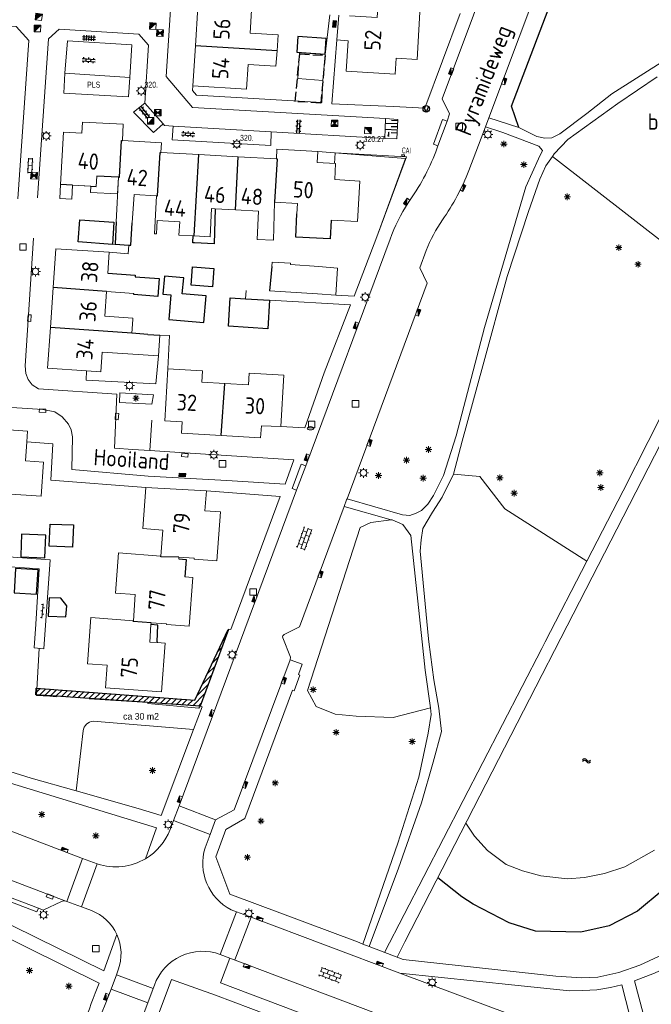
# Model space of a CAD drawing. Extents: x 168769 to 512904, y 516715 to 1559940.
# Tile 157 of 186: x 170247 to 170344, y 519944 to 520095. Entities that reach past the tile are written whole.
import ezdxf

# ---------------------------------------------------------------- set-up
doc = ezdxf.new("R2010")
doc.units = 0
doc.header["$MEASUREMENT"] = 0
doc.linetypes.add('LP', pattern=[14, 9, -5])
doc.linetypes.add('OVERBOUW', pattern=[2, 1.5, -0.5])
doc.layers.get('0').update_dxf_attribs({"linetype": 'CONTINUOUS'})
for name, color, linetype in [('+snippergroen in particulier gebruik', 5, 'CONTINUOUS'), ('B11_dakrand_hoofdgebouw', 20, 'CONTINUOUS'), ('B14_dakrand_bijgebouw', 30, 'CONTINUOUS'), ('ERROR', 7, 'CONTINUOUS'), ('Q30_Verkeersbord', 32, 'CONTINUOUS'), ('S02_Klinkers', 7, 'CONTINUOUS'), ('S03_Tegels', 7, 'CONTINUOUS'), ('S04_Talud', 7, 'CONTINUOUS'), ('S05_Water', 132, 'CONTINUOUS'), ('T20_TALUD', 34, 'CONTINUOUS'), ('Z02_Huisnummer', 253, 'CONTINUOUS'), ('Z05_Cultuuraanduiding', 3, 'CONTINUOUS'), ('Z06_STRAATNAAM', 7, 'CONTINUOUS')]:
    doc.layers.add(name, color=color, linetype=linetype)
for name, color, linetype, lineweight in [('B01_HOOFDGEBOUW', 10, 'CONTINUOUS', 0), ('B02_bijgebouw', 12, 'CONTINUOUS', 0), ('B04_KUNSTWERK', 32, 'CONTINUOUS', 0), ('B07_scheidingsmuur', 14, 'CONTINUOUS', 25), ('B16_LUIFEL', 6, 'OVERBOUW', 25), ('Q04_wegmarkering', 7, 'CONTINUOUS', 0), ('Q21_LANTAARNPAAL', 7, 'CONTINUOUS', 18), ('Q23_kolk', 7, 'CONTINUOUS', 18), ('Q26_BOOM', 7, 'CONTINUOUS', 18), ('Q28_rioolput', 7, 'CONTINUOUS', 18), ('Q722_RIOOLPUT_RWA', 5, 'CONTINUOUS', 18), ('Q723_RIOOLPUT_DWA', 32, 'CONTINUOUS', 18), ('Q92_BRANDKRAAN', 7, 'CONTINUOUS', 0), ('Q96_STRAATKOLK', 7, 'CONTINUOUS', 0), ('Q97_TROTTOIRKOLK', 7, 'CONTINUOUS', 0), ('S02_symb_open_verh', 7, 'CONTINUOUS', 13), ('T01_Muur', 10, 'CONTINUOUS', 0), ('T03_HEK', 34, 'CONTINUOUS', 0), ('T51_CULTUURSCHEIDING', 3, 'CONTINUOUS', 0), ('V00_kant_verharding', 252, 'CONTINUOUS', 0), ('V02_Kant_open_verh', 253, 'CONTINUOUS', 0), ('V03_kant_tegel_verh', 254, 'CONTINUOUS', 13), ('V06_kant_onverhard', 254, 'CONTINUOUS', 13), ('V11_VERKEERSDREMPEL', 7, 'CONTINUOUS', 0), ('W00_KANT_WATER', 140, 'CONTINUOUS', 0)]:
    doc.layers.add(name, color=color, linetype=linetype, lineweight=lineweight)
doc.styles.add('ISOCP', font='isocp.shx', dxfattribs={"height": 1.8})
doc.styles.get("Standard").update_dxf_attribs({"font": 'ISOB.SHX'})

# ---------------------------------------------------------------- blocks, each defined once
blk = doc.blocks.new('Q21')
at = {"color": 0}
for points in [[(-1.5, 0), (-1, 0)], [(-1.06, 1.06), (-0.71, 0.71)], [(0, 1.5), (0, 1)], [(1.06, 1.06), (0.71, 0.71)], [(1.5, 0), (1, 0)], [(-1.06, -1.06), (-0.71, -0.71)], [(0, -1.5), (0, -1)], [(1.06, -1.06), (0.71, -0.71)]]:
    blk.add_lwpolyline(points, dxfattribs=at)
blk.add_circle((0, 0), 1, dxfattribs=at)
blk = doc.blocks.new('Q26')
at = {"color": 0}
for p, q in [((-1, 0), (1, 0)), ((-0.7, 0.7), (0.7, -0.7)), ((0.7, 0.7), (-0.7, -0.7)), ((0, 1), (0, -1))]:
    blk.add_line(p, q, dxfattribs=at)
blk = doc.blocks.new('Q28')
at = {"color": 0}
blk.add_lwpolyline([(1, 1), (1, -1), (-1, -1), (-1, 1)], close=True, dxfattribs=at)
blk = doc.blocks.new('Q97')
blk.add_hatch(color=256).paths.add_polyline_path([(-1, 1), (-1, 0), (1, 1)])
blk.add_line((1, 1), (-1, 0))
at = {"color": 0}
for points in [[(-1, 0), (-1, 1), (1, 1), (1, 0), (-1, 0)], [(0, 0.8), (0, 1)]]:
    blk.add_lwpolyline(points, dxfattribs=at)
blk = doc.blocks.new('Q23')
at = {"color": 0}
blk.add_lwpolyline([(0.99, -0.5), (-0.99, -0.5), (-0.99, 0.5), (0.99, 0.5), (0.99, -0.5)], dxfattribs=at)
blk = doc.blocks.new('Q96')
for p, q in [((-1, 0.88), (1, 0.88)), ((-1, 0.75), (1, 0.75)), ((-1, 0.63), (1, 0.63)), ((-1, 0.5), (1, 0.5)), ((-1, 0.38), (1, 0.38)), ((-1, 0.25), (1, 0.25)), ((-1, 0.12), (1, 0.12))]:
    blk.add_line(p, q)
at = {"color": 0}
blk.add_lwpolyline([(1, 1), (1, 0), (-1, 0), (-1, 1), (1, 1)], dxfattribs=at)
blk = doc.blocks.new('Q92')
at = {"color": 0}
blk.add_ellipse((0, 0), major_axis=(-0.991, 0), ratio=0.499983, start_param=1.570796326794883, end_param=7.853981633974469, dxfattribs=at)
blk = doc.blocks.new('S022')
at = {"color": 0}
for p, q in [((0.01, 1.15), (0.31, 1.15)), ((0.31, -2.3), (0.31, 2.3)), ((0.31, 2.1), (1.51, 2.1)), ((0.31, 0), (1.51, 0)), ((1.51, -2.3), (1.51, 2.3)), ((1.51, 1.05), (1.81, 1.05)), ((0.01, -1.15), (0.31, -1.15)), ((0.31, -2.1), (1.51, -2.1)), ((1.51, -1.05), (1.81, -1.05))]:
    blk.add_line(p, q, dxfattribs=at)
blk = doc.blocks.new('S024')
at = {"color": 0}
for p, q in [((0, 1.2), (6.7, 1.2)), ((0, 0), (6.7, 0)), ((0.2, 1.2), (0.2, 0)), ((1.25, 1.5), (1.25, 1.2)), ((1.25, 0), (1.25, -1.2)), ((2.3, 1.2), (2.3, 0)), ((3.35, 1.5), (3.35, 1.2)), ((3.35, 0), (3.35, -1.2)), ((4.4, 1.2), (4.4, 0)), ((5.45, 1.5), (5.45, 1.2)), ((5.45, 0), (5.45, -1.2)), ((6.5, 1.2), (6.5, 0)), ((0, -1.2), (6.7, -1.2)), ((0.2, -1.2), (0.2, -1.5)), ((2.3, -1.2), (2.3, -1.5)), ((4.4, -1.2), (4.4, -1.5)), ((6.5, -1.2), (6.5, -1.5))]:
    blk.add_line(p, q, dxfattribs=at)
blk = doc.blocks.new('S05')
at = {"color": 0}
for p, q in [((0.08, 0.3), (0.38, 0.59)), ((0.11, -0.19), (0.41, 0.09)), ((0.38, 0.59), (0.68, 0.71)), ((0.41, 0.09), (0.71, 0.21)), ((0.68, 0.71), (1.01, 0.62)), ((0.71, 0.21), (1.02, 0.12)), ((1.01, 0.62), (1.33, 0.37)), ((1.02, 0.12), (1.36, -0.12)), ((1.33, 0.37), (1.66, 0.13)), ((1.66, 0.13), (1.97, 0.04)), ((1.97, 0.04), (2.28, 0.16)), ((2.28, 0.16), (2.58, 0.44)), ((1.36, -0.12), (1.68, -0.37)), ((1.68, -0.37), (2, -0.46)), ((2, -0.46), (2.31, -0.33)), ((2.31, -0.33), (2.61, -0.05))]:
    blk.add_line(p, q, dxfattribs=at)
blk = doc.blocks.new('S026')
for p, q in [((0, 0), (4.4, 0)), ((0.2, 0.5), (0.2, 0)), ((1.2, 0), (1.2, -0.5)), ((2.2, 0.5), (2.2, 0)), ((3.2, 0), (3.2, -0.5)), ((4.2, 0.5), (4.2, 0))]:
    blk.add_line(p, q)
blk = doc.blocks.new('Q723')
for points in [[(-1, 1), (1, -1)], [(-1, -1), (1, 1)], [(-1, -1), (1, -1), (1, 1), (-1, 1), (-1, -1)], [(0.8, 0.8), (-0.8, 0.8)], [(0.6, 0.6), (-0.6, 0.6)], [(0.4, 0.4), (-0.4, 0.4)], [(0.2, 0.2), (-0.2, 0.2)], [(0.8, -0.8), (-0.8, -0.8)], [(0.6, -0.6), (-0.6, -0.6)], [(0.4, -0.4), (-0.4, -0.4)], [(0.2, -0.2), (-0.2, -0.2)]]:
    blk.add_lwpolyline(points)
blk = doc.blocks.new('Q722')
for points in [[(-1, 1), (1, -1)], [(-1, -1), (1, -1), (1, 1), (-1, 1), (-1, -1)], [(-0.8, 0.8), (-1, 0.8)], [(-0.6, 0.6), (-1, 0.6)], [(-0.4, 0.4), (-1, 0.4)], [(-0.2, 0.2), (-1, 0.2)], [(-1, 0), (0, 0)], [(0.2, -0.2), (-1, -0.2)], [(0.4, -0.4), (-1, -0.4)], [(0.6, -0.6), (-1, -0.6)], [(0.8, -0.8), (-1, -0.8)]]:
    blk.add_lwpolyline(points)
blk = doc.blocks.new('KLINKERS6')
for points in [[(-4, 0.75), (4, 0.75)], [(-3, 0.75), (-3, 1.6)], [(-1.5, -0.75), (-1.5, 0.75)], [(0, 0.75), (0, 1.6)], [(1.5, -0.75), (1.5, 0.75)], [(3, 0.75), (3, 1.6)], [(-4, -0.75), (4, -0.75)], [(-3, -1.6), (-3, -0.75)], [(0, -1.6), (0, -0.75)], [(3, -1.6), (3, -0.75)]]:
    blk.add_lwpolyline(points)
blk = doc.blocks.new('TEGELS6')
for points in [[(-4, 0.75), (4, 0.75)], [(-3, -1.6), (-3, 1.6)], [(-1.5, -1.6), (-1.5, 1.6)], [(0, -1.6), (0, 1.6)], [(1.5, -1.6), (1.5, 1.6)], [(3, -1.6), (3, 1.6)], [(-4, -0.75), (4, -0.75)]]:
    blk.add_lwpolyline(points)
blk = doc.blocks.new('talud')
for p, q in [((0, 0.502), (0.502, 0.502)), ((0, 0.251), (1.004, 0.251)), ((0, 0), (0.502, 0)), ((0, -0.251), (1.004, -0.251)), ((0, -0.502), (0.502, -0.502))]:
    blk.add_line(p, q)
blk = doc.blocks.new('KLINKERS4')
for points in [[(-3.4, 0), (3.4, 0)], [(-3, -0.792), (-3, 0)], [(-1.5, 0), (-1.5, 1)], [(0, -1), (0, 0)], [(1.5, 0), (1.5, 1)], [(3, -0.792), (3, 0)]]:
    blk.add_lwpolyline(points)
blk = doc.blocks.new('Q30')
blk.add_lwpolyline([(0.707, 0.707), (0, -1), (-0.707, 0.707)])
blk.add_circle((0, 0), 1)

msp = doc.modelspace()

# ---------------------------------------------------------------- hatches: boundary and pattern name
at = {"layer": '+snippergroen in particulier gebruik'}
h = msp.add_hatch(dxfattribs=at)
h.set_pattern_fill('ANSI31', color=256, scale=0.2, style=0)
h.set_pattern_definition([(45, (0, 0), (-0.44901280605, 0.44901280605), [])])
h.paths.add_polyline_path([(170279.29, 520001.91), (170279.36, 520001.9), (170275, 519990.14), (170252.93, 519991.66), (170249.8, 519991.86), (170249.87, 519992.9), (170274.17, 519991.05)])

# ---------------------------------------------------------------- linework, layer by layer
msp.add_lwpolyline([(170279.29, 520001.91), (170279.36, 520001.9), (170275, 519990.14), (170252.93, 519991.66), (170249.8, 519991.86), (170249.87, 519992.9), (170274.17, 519991.05)], close=True, dxfattribs=at)
at = {"layer": 'B01_HOOFDGEBOUW'}
for points in [[(170297.9, 520095.92), (170302.15, 520095.67), (170302.34, 520098.75), (170308.8, 520098.37), (170308.25, 520089.23), (170305.05, 520089.42), (170304.9, 520086.99), (170297.4, 520087.44), (170297.67, 520092.09)], [(170274.27, 520091.29), (170274.67, 520097.26)], [(170282.89, 520096.8), (170282.66, 520093.27), (170286.95, 520092.98), (170286.79, 520090.57)], [(170295.95, 520092.21), (170296.27, 520096.02)], [(170297.67, 520092.09), (170295.95, 520092.21)], [(170273.87, 520085.2), (170274.27, 520091.29)], [(170286.79, 520090.57), (170286.63, 520088.18), (170282.37, 520088.46), (170282.12, 520084.65), (170273.87, 520085.2)], [(170262.5, 520071.17), (170259.16, 520071.36), (170259.07, 520069.74), (170253.62, 520070.05), (170254.05, 520078.07), (170256.87, 520077.91), (170256.97, 520079.64), (170263.22, 520079.3)], [(170263.22, 520079.3), (170263.1, 520076.8)], [(170263.1, 520076.8), (170269.07, 520076.47), (170268.99, 520074.98)], [(170286.7, 520073.99), (170286.78, 520075.49), (170293.03, 520075.14)], [(170268.99, 520074.98), (170274.8, 520074.65)], [(170274.8, 520074.65), (170280.85, 520074.32)], [(170280.85, 520074.32), (170286.7, 520073.99)], [(170293.03, 520075.14), (170292.94, 520073.43), (170295.76, 520073.27), (170295.63, 520070.81)], [(170253.62, 520070.05), (170253.52, 520067.91), (170255.34, 520067.83), (170255.44, 520069.94), (170258.25, 520069.79), (170258.2, 520068.84), (170262.36, 520068.62), (170262.5, 520071.17)], [(170262.13, 520064.35), (170262.5, 520071.17)], [(170295.63, 520070.81), (170299.47, 520070.56), (170299.14, 520064.38), (170295.09, 520064.61)], [(170268.33, 520068.34), (170264.89, 520068.53), (170264.57, 520064.21)], [(170271.76, 520062.32), (170271.87, 520064.34), (170268.42, 520064.53), (170268.3, 520062.51), (170268.01, 520062.52), (170268.33, 520068.34)], [(170277.3, 520066.35), (170276.77, 520066.38), (170276.53, 520062.06), (170274.11, 520062.19)], [(170280.4, 520066.18), (170277.3, 520066.35)], [(170286.42, 520067.36), (170286.23, 520061.53), (170283.74, 520061.66), (170283.97, 520065.98), (170280.4, 520066.18)], [(170289.85, 520065.56), (170289.92, 520067.17), (170286.42, 520067.36)], [(170273.93, 520062.2), (170271.76, 520062.32)], [(170274.11, 520062.19), (170273.93, 520062.2)], [(170252.48, 520054.3), (170252.89, 520060.22), (170261.07, 520059.71)], [(170261.07, 520059.71), (170260.84, 520056.48)], [(170252.05, 520048.18), (170252.48, 520054.3)], [(170260.64, 520053.67), (170260.38, 520049.89), (170264.67, 520049.59), (170264.66, 520049.38)], [(170264.83, 520053.37), (170260.64, 520053.67)], [(170264.66, 520049.38), (170264.51, 520047.27)], [(170257.59, 520041.51), (170251.61, 520041.93), (170252.05, 520048.18)], [(170268.82, 520046.96), (170268.62, 520043.81)], [(170259.99, 520044.4), (170259.78, 520041.36), (170257.59, 520041.51)], [(170268.62, 520043.81), (170259.99, 520044.4)], [(170278.21, 520031.62), (170272.15, 520031.98), (170272.26, 520033.7), (170269.58, 520033.86), (170270.05, 520041.85)], [(170270.05, 520041.85), (170275.38, 520041.53), (170275.28, 520039.77), (170278.77, 520039.56)], [(170278.77, 520039.56), (170282.41, 520039.35), (170282.51, 520041.15), (170287.83, 520040.83), (170287.36, 520032.99)], [(170242.77, 520032.66), (170248.55, 520032.26), (170248.44, 520030.63)], [(170287.36, 520032.99), (170284.39, 520033.07), (170284.28, 520031.26), (170278.21, 520031.62)], [(170248.44, 520030.63), (170248.24, 520027.73), (170251.01, 520027.53), (170250.65, 520022.3), (170245.21, 520022.68), (170245.32, 520024.3)], [(170268.99, 520013.14), (170269.27, 520017.13), (170266.24, 520017.34), (170266.7, 520023.65)], [(170266.7, 520023.65), (170275.96, 520023.14)], [(170275.96, 520023.14), (170275.74, 520020.07), (170278.11, 520019.9), (170277.57, 520012.43), (170274.08, 520012.68), (170274.09, 520012.81), (170271.74, 520012.98)], [(170264.77, 520003.24), (170265.05, 520007.23), (170262.02, 520007.45), (170262.47, 520013.61), (170268.99, 520013.14)], [(170271.74, 520012.98), (170271.72, 520012.69)], [(170272.66, 520009.94), (170273.86, 520009.85), (170273.32, 520002.38), (170269.84, 520002.63), (170269.85, 520002.76), (170267.49, 520002.93)], [(170258.25, 520003.71), (170257.74, 519996.65)], [(170258.25, 520003.71), (170264.77, 520003.24)], [(170267.47, 520002.63), (170267.28, 519999.97), (170268.41, 519999.89)], [(170267.49, 520002.93), (170267.47, 520002.63)], [(170268.41, 519999.89), (170269.62, 519999.8), (170269.08, 519992.33), (170260.52, 519992.95)], [(170260.77, 519996.44), (170257.74, 519996.65)], [(170260.52, 519992.95), (170260.77, 519996.44)]]:
    msp.add_lwpolyline(points, dxfattribs=at)
at = {"layer": 'B02_bijgebouw'}
msp.add_line((170286.02, 520058.17), (170288.84, 520058.01), dxfattribs=at)
for points in [[(170293.82, 520086), (170289.97, 520086.29), (170290.24, 520090.22), (170294.18, 520089.96)], [(170294.18, 520089.96), (170293.82, 520086)], [(170305.93, 520074.64), (170305.91, 520074.44), (170306.33, 520074.4), (170306.35, 520074.6), (170305.93, 520074.64)], [(170286.02, 520058.17), (170285.97, 520057.49)], [(170288.84, 520058.01), (170288.83, 520057.81), (170293.22, 520057.52)], [(170293.22, 520057.52), (170296.04, 520057.27), (170295.8, 520053.12)], [(170293, 520053.3), (170285.66, 520053.78)], [(170295.8, 520053.12), (170293, 520053.3)]]:
    msp.add_lwpolyline(points, dxfattribs=at)
at = {"layer": 'B04_KUNSTWERK'}
msp.add_lwpolyline([(170396.48, 520164.8), (170393.23, 520151.72), (170350.39, 520039.65), (170306.39, 519954.05)], dxfattribs=at)
msp.add_lwpolyline([(170396.48, 520164.8), (170393.23, 520151.72), (170350.39, 520039.65), (170306.39, 519954.05)], dxfattribs=at)
at = {"layer": 'B07_scheidingsmuur'}
for points in [[(170286.79, 520090.57), (170274.27, 520091.29)], [(170262.5, 520071.17), (170262.63, 520071.17), (170262.95, 520076.81), (170263.1, 520076.8)], [(170268.33, 520068.34), (170268.48, 520068.33), (170268.86, 520074.98), (170268.99, 520074.98)], [(170274.11, 520062.19), (170274.8, 520074.65)], [(170280.4, 520066.18), (170280.85, 520074.32)], [(170286.7, 520073.99), (170286.83, 520073.98), (170286.42, 520067.36)], [(170285.97, 520057.49), (170285.66, 520053.78)], [(170260.64, 520053.67), (170252.48, 520054.3)], [(170264.51, 520047.27), (170252.05, 520048.18)], [(170278.21, 520031.62), (170278.77, 520039.56)], [(170271.74, 520012.98), (170268.98, 520013.01), (170268.99, 520013.14)], [(170267.49, 520002.93), (170264.76, 520003.11), (170264.77, 520003.24)]]:
    msp.add_lwpolyline(points, dxfattribs=at)
at = {"layer": 'B11_dakrand_hoofdgebouw'}
for points in [[(170277.3, 520066.35), (170277.13, 520060.98), (170274.16, 520061.11)], [(170262.13, 520064.35), (170261.98, 520060.91)], [(170264.07, 520060.78), (170264.39, 520060.76), (170264.57, 520064.21)], [(170273.89, 520061.25), (170273.93, 520062.2)], [(170261.98, 520060.91), (170264.07, 520060.78)], [(170260.84, 520056.48), (170265.05, 520056.18), (170265.03, 520055.94), (170268.7, 520055.65), (170268.52, 520052.89), (170264.82, 520053.22), (170264.83, 520053.37)], [(170266.97, 520047.09), (170264.51, 520047.27)], [(170271.72, 520012.69), (170272.84, 520012.61), (170272.66, 520009.94)], [(170268.42, 520000), (170268.54, 520002.57), (170267.47, 520002.63)], [(170268.42, 520000), (170268.41, 519999.89)]]:
    msp.add_lwpolyline(points, dxfattribs=at)
at = {"layer": 'B11_dakrand_hoofdgebouw', "flags": 128}
msp.add_lwpolyline([(170295.09, 520064.61), (170294.92, 520061.72), (170289.66, 520062), (170289.85, 520065.56)], dxfattribs=at)
at = {"layer": 'B14_dakrand_bijgebouw'}
for points in [[(170294.32, 520092.44), (170289.98, 520092.72), (170289.83, 520090.34), (170294.16, 520090.06), (170294.32, 520092.44)], [(170256.33, 520061.28), (170256.57, 520064.67), (170261.77, 520064.29), (170261.56, 520060.89)], [(170261.56, 520060.89), (170256.33, 520061.28)], [(170274.16, 520061.11), (170273.88, 520061.12), (170273.89, 520061.25)], [(170273.85, 520057.45), (170277.08, 520057.22), (170276.88, 520054.41), (170273.65, 520054.64), (170273.85, 520057.45)], [(170270.19, 520049.38), (170275.55, 520048.9), (170275.91, 520052.99), (170272.26, 520053.32), (170272.48, 520055.76), (170269.53, 520056.03), (170269.28, 520053.29), (170270.53, 520053.18), (170270.19, 520049.38)], [(170285.64, 520052.35), (170285.4, 520047.95), (170279.35, 520048.35), (170279.61, 520052.7), (170281.98, 520052.56)], [(170281.98, 520052.56), (170285.64, 520052.35)], [(170266.97, 520047.09), (170268.82, 520046.96)], [(170255.6, 520017.91), (170255.46, 520014.51), (170251.85, 520014.66), (170251.99, 520018.05), (170255.6, 520017.91)], [(170251.18, 520012.87), (170251.34, 520016.34), (170247.63, 520016.5), (170247.51, 520013.22)], [(170247.51, 520013.22), (170247.5, 520013.04), (170251.18, 520012.87)], [(170250.16, 520011.03), (170246.69, 520011.23), (170246.48, 520007.48), (170249.94, 520007.28), (170250.16, 520011.03)], [(170251.86, 520006.76), (170251.72, 520003.91), (170254.4, 520003.81), (170254.55, 520005.49), (170253.65, 520006.7), (170251.86, 520006.76)]]:
    msp.add_lwpolyline(points, dxfattribs=at)
at = {"layer": 'B16_LUIFEL'}
msp.add_lwpolyline([(170289.57, 520082.78), (170290.27, 520090.07), (170294.18, 520089.84), (170293.48, 520082.55), (170289.57, 520082.78)], dxfattribs=at)
at = {"layer": 'ERROR'}
for p, q in [((170262.5, 520071.17), (170259.16, 520071.36)), ((170255.44, 520069.94), (170253.62, 520070.05)), ((170258.25, 520069.79), (170259.07, 520069.74))]:
    msp.add_line(p, q, dxfattribs=at)
at = {"layer": 'Q04_wegmarkering'}
msp.add_lwpolyline([(170215.85, 519974.05), (170220.87, 519973.02), (170254.43, 519960.27)], dxfattribs=at)
at = {"layer": 'T01_Muur'}
msp.add_lwpolyline([(170267.58, 520033.96), (170267.3, 520029.33)], dxfattribs=at)
at = {"layer": 'T03_HEK', "linetype": 'LP'}
for points in [[(170251.95, 519991.65), (170249.9, 519991.77), (170250.35, 519999)], [(170266.96, 519990.72), (170251.95, 519991.65)]]:
    msp.add_lwpolyline(points, dxfattribs=at)
at = {"layer": 'T20_TALUD'}
for points in [[(170323.88, 520078.81), (170322.75, 520082.09), (170335.38, 520115.26), (170336.9, 520115.71)], [(170345.98, 519962.01), (170342.04, 519958.74), (170337.72, 519956.46), (170333.38, 519955.53), (170326.4, 519955.66), (170322.39, 519956.93), (170316.88, 519959.79), (170315.13, 519960.94), (170311.42, 519963.84)]]:
    msp.add_lwpolyline(points, dxfattribs=at)
at = {"layer": 'T51_CULTUURSCHEIDING'}
for points in [[(170349.6, 520062.21), (170347.13, 520060.29), (170329.01, 520074.37)], [(170313.84, 520025.7), (170317.9, 520025.31), (170321.73, 520020.35), (170334.29, 520012.36)], [(170310.3, 519989.89), (170304.58, 519988.41), (170298.94, 519988.61), (170295.7, 519988.9), (170292.78, 519990.1), (170291.47, 519992.56), (170299.51, 520017.52), (170301.15, 520018.29), (170304.31, 520018.7)], [(170275, 519990.14), (170274.8, 519989.85), (170266.98, 519990.54), (170266.96, 519990.72)]]:
    msp.add_lwpolyline(points, dxfattribs=at)
msp.add_lwpolyline([(170256, 519977.16), (170257.06, 519986.34, -0.333758), (170258.61, 519987.86), (170273.99, 519986.56)], format="xyb", dxfattribs=at)
at = {"layer": 'V00_kant_verharding'}
for p, q in [((170319.27, 520080.28), (170335.62, 520124)), ((170309.45, 520081.74), (170314.84, 520096.25)), ((170295.95, 520092.21), (170295.18, 520082.42)), ((170295.18, 520082.42), (170304.65, 520082)), ((170304.65, 520082), (170309.45, 520081.74)), ((170306.27, 520073.36), (170302.11, 520062.03)), ((170248.19, 520042.26), (170249.48, 520061.86)), ((170302.11, 520062.03), (170298.59, 520052.98)), ((170298.59, 520052.98), (170295.8, 520053.12)), ((170248.26, 520041.11), (170248.19, 520042.26)), ((170248.64, 520040.19), (170248.26, 520041.11)), ((170249.25, 520039.35), (170248.64, 520040.19)), ((170250.23, 520038.76), (170249.25, 520039.35)), ((170262.23, 520037.94), (170250.23, 520038.76)), ((170261.87, 520029.67), (170262.23, 520037.94))]:
    msp.add_line(p, q, dxfattribs=at)
for points in [[(170328.59, 520204.27), (170334.9, 520201.89, -0.179975), (170345.66, 520191.81, -0.226667), (170347.67, 520172.72), (170345.64, 520167.32), (170343.16, 520166.28), (170331.46, 520134.92), (170312.1, 520083.17), (170313.25, 520080.87), (170312.85, 520079.76)], [(170297.52, 520021.92), (170309.81, 520054.96), (170308.67, 520057.28), (170309.64, 520059.93, -0.057078), (170312.15, 520064.66, 0.059875), (170316.19, 520072.2), (170318.74, 520078.88)], [(170311.46, 520076), (170311.11, 520075.09, -0.069328), (170306.88, 520067.28, 0.053594), (170304.13, 520061.7), (170291.2, 520026.98)], [(170289.78, 520023.23), (170271.78, 519974.85), (170270.92, 519972.62), (170270.4, 519971.23, -0.164141), (170266.64, 519966.77)], [(170288.78, 519997.26), (170288.88, 519997.63), (170287.68, 520000.63, -0.397126), (170287.88, 520001.13), (170290.21, 520002.31), (170297.08, 520020.73)], [(170282.8, 519957.79), (170280.59, 519958.64), (170279.77, 519958.94, -0.364372), (170275.77, 519968.46), (170276.53, 519970.5), (170277.38, 519972.71), (170280.2, 519974.28), (170288.78, 519997.26)], [(170266.64, 519966.77, -0.222519), (170259.24, 519965.99), (170256.99, 519966.81)], [(170250.21, 519959.19), (170250.93, 519958.9), (170253.76, 519960.21, -0.153453), (170254.43, 519960.27), (170254.58, 519960.22)], [(170262.24, 519955.16, 0.197562), (170258.33, 519958.81), (170256.83, 519959.37), (170254.58, 519960.22)], [(170243.07, 519955.8), (170259.52, 519947.71, 0.028093), (170255.23, 519934.97), (170254.33, 519931.36), (170253.43, 519931.68)], [(170262.24, 519955.16, -0.201138), (170262.42, 519949.73)], [(170278.09, 519952.09, 0.419741), (170267.99, 519947.39)], [(170270.6, 519948.26), (170267.79, 519940.75, 0.045495), (170263.48, 519925.41), (170262.75, 519921.3)], [(170255.01, 519925.46), (170255.59, 519927.68, -0.046888), (170261.36, 519946.78)], [(170266.98, 519944.67), (170265, 519939.45, 0.037281), (170261.43, 519926.33), (170260.6, 519921.4), (170260.62, 519921.23), (170262.07, 519919.11)]]:
    msp.add_lwpolyline(points, format="xyb", dxfattribs=at)
for points in [[(170294.86, 520096.08), (170294.18, 520089.96)], [(170293.82, 520086), (170293.68, 520082.62), (170274.42, 520083.78), (170273.83, 520084.45), (170273.87, 520085.2)], [(170312.85, 520079.76), (170312.18, 520080.03), (170310.77, 520076.26), (170311.46, 520076)], [(170319.27, 520080.28), (170318.74, 520078.88)], [(170323.88, 520078.81), (170319.27, 520080.28)], [(170311.46, 520076), (170312.85, 520079.76)], [(170318.74, 520078.88), (170321.43, 520078.06)], [(170293.03, 520075.14), (170306.5, 520074.06), (170302.11, 520062.03), (170298.59, 520052.98), (170295.8, 520053.12)], [(170261.07, 520059.71), (170263.99, 520059.43), (170264.07, 520060.78)], [(170261.56, 520060.89), (170261.98, 520060.91)], [(170282.08, 520053.85), (170281.98, 520052.56)], [(170285.64, 520052.35), (170298.06, 520051.61), (170294.04, 520041.23), (170291.07, 520032.8), (170287.36, 520032.99)], [(170268.82, 520046.96), (170270.32, 520046.94), (170270.05, 520041.85)], [(170257.51, 520040.1), (170268.19, 520039.51), (170268.62, 520043.81)], [(170257.59, 520041.51), (170257.51, 520040.1)], [(170262.63, 520036.69), (170267.59, 520036.42), (170267.85, 520037.83), (170262.69, 520038.15), (170262.63, 520036.69)], [(170224.67, 520000), (170226.48, 520025.39), (170227.15, 520034.04), (170227.54, 520035.32), (170227.92, 520036), (170228.88, 520036.6), (170229.72, 520036.97), (170231.38, 520037), (170233.36, 520036.74), (170250.89, 520035.6), (170252.72, 520035.23), (170253.83, 520034.47), (170254.82, 520033.37), (170255.24, 520032.5), (170255.46, 520031.41), (170255.33, 520026.39)], [(170248.44, 520030.63), (170252.4, 520030.34), (170252.09, 520024.76), (170266.7, 520023.65)], [(170267.3, 520029.33), (170264.66, 520029.49), (170261.87, 520029.67)], [(170289.37, 520027.88), (170272.65, 520028.98), (170267.3, 520029.33)], [(170288.02, 520024.15), (170289.37, 520027.88)], [(170291.2, 520026.98), (170290.49, 520027.22), (170289.1, 520023.49), (170289.78, 520023.23)], [(170255.33, 520026.39), (170267.02, 520025.4), (170279.12, 520024.72), (170288.02, 520024.15)], [(170289.78, 520023.23), (170291.2, 520026.98)], [(170275.96, 520023.14), (170287.26, 520022.25)], [(170279.69, 520001.9), (170287.26, 520022.25)], [(170297.08, 520020.73), (170297.46, 520021.76), (170297.52, 520021.92)], [(170229.22, 520014.17), (170238.5, 520013.52), (170252.03, 520012.56), (170251.06, 519998.95), (170249.56, 519999.06), (170249.82, 520002.7), (170250.34, 520011.17), (170238.4, 520012.02)], [(170279.69, 520001.9), (170279.37, 520001.93), (170275, 519990.14), (170275.29, 519990.04)], [(170288.78, 519997.26), (170290.65, 519996.56), (170290.06, 519994.97), (170290.29, 519994.88), (170289.4, 519992.49), (170289.17, 519992.58), (170281.83, 519972.92), (170278.95, 519971.23), (170277.42, 519967.04), (170279.54, 519961.36)], [(170273.99, 519986.56), (170275.29, 519990.04)], [(170215.84, 519987.54), (170268.33, 519971.5)], [(170265.52, 519974.46), (170269.05, 519973.37), (170273.99, 519986.56)], [(170256, 519977.16), (170249.1, 519979.12), (170228.31, 519985.59)], [(170225.27, 519978.92), (170256.99, 519966.81)], [(170265.52, 519974.46), (170256, 519977.16)], [(170218.03, 519971.42), (170250.21, 519959.19)], [(170266.64, 519966.77), (170268.33, 519971.5)], [(170249.99, 519958.65), (170233.08, 519965.08)], [(170364.38, 519964.75), (170360.54, 519960.93), (170356.55, 519957.05), (170353.43, 519954.36), (170349.44, 519951.68), (170347.04, 519950.36), (170344.63, 519949.25), (170341.6, 519948.05), (170342.92, 519943.07)], [(170260.23, 519949.57), (170232.39, 519963.28)], [(170299.94, 519953.7), (170299.14, 519954.01), (170279.54, 519961.36)], [(170300.92, 519953.33), (170306.11, 519951.34), (170329.54, 519948.79), (170333.53, 519948.51), (170335.98, 519948.64), (170339.18, 519949.33), (170342.42, 519950.45), (170345.27, 519951.76), (170347.66, 519952.84), (170350.08, 519954.4), (170352.54, 519956.16), (170355.43, 519958.69), (170357.82, 519960.99)], [(170249.99, 519958.65), (170250.21, 519959.19)], [(170282.8, 519957.79), (170305.64, 519949.22)], [(170262.24, 519955.16), (170260.23, 519949.57)], [(170300.92, 519953.33), (170299.94, 519953.7)], [(170279.55, 519951.54), (170278.09, 519952.09)], [(170279.55, 519951.54), (170278.14, 519947.73)], [(170318.31, 519937.03), (170301.91, 519943.12), (170279.55, 519951.54)], [(170262.42, 519949.73), (170262.16, 519949), (170261.36, 519946.78)], [(170322.6, 519942.91), (170305.64, 519949.22)], [(170340.85, 519942.62), (170339.67, 519947.42), (170337.89, 519947.06), (170335.81, 519946.66), (170333.65, 519946.57), (170331.65, 519946.55), (170323.24, 519947.37), (170305.64, 519949.22)], [(170267.8, 519946.89), (170267.99, 519947.39)], [(170277.34, 519945.85), (170270.6, 519948.26)], [(170291.92, 519942.53), (170278.14, 519947.73)], [(170266.98, 519944.67), (170267.8, 519946.89)], [(170285.5, 519942.8), (170277.34, 519945.85)]]:
    msp.add_lwpolyline(points, dxfattribs=at)
at = {"layer": 'V02_Kant_open_verh'}
for points in [[(170272.63, 520129.91), (170269.79, 520086.62), (170273.83, 520081.84), (170303.43, 520080.18), (170305.3, 520080.05), (170305.17, 520077.05), (170303.3, 520077.14), (170285.91, 520078.13), (170270.85, 520078.99), (170269.54, 520079.13), (170269.33, 520079.37), (170266.51, 520082.51), (170267.07, 520091.4), (170265.61, 520093.08), (170253.38, 520093.86), (170251.74, 520092.38), (170250.08, 520068.01)], [(170247.06, 520067.88), (170248.72, 520092.14), (170246.8, 520094.3), (170238.39, 520094.84), (170232.04, 520095.34), (170225.76, 520102.45), (170202.63, 520103.88)], [(170264.22, 520086.48), (170264.53, 520091.47), (170254.69, 520092.08), (170254.26, 520087.14), (170264.22, 520086.48)], [(170269.33, 520079.37), (170267.87, 520078.05), (170264.81, 520081.16), (170266.51, 520082.51)], [(170303.43, 520080.18), (170303.3, 520077.14)], [(170285.91, 520078.13), (170285.82, 520076.06), (170270.69, 520076.9), (170270.85, 520078.99)]]:
    msp.add_lwpolyline(points, dxfattribs=at)
at = {"layer": 'V03_kant_tegel_verh'}
for points in [[(170264.22, 520086.48), (170264.04, 520083.48), (170254.09, 520084.05), (170254.26, 520087.14)], [(170306.27, 520073.36), (170306.62, 520074.33), (170295.7, 520074.91), (170295.62, 520073.28)]]:
    msp.add_lwpolyline(points, dxfattribs=at)
at = {"layer": 'V06_kant_onverhard'}
for p, q in [((170345.04, 520086.54), (170339.01, 520082.46)), ((170339.01, 520082.46), (170331.37, 520076.94)), ((170331.37, 520076.94), (170329.27, 520074.75)), ((170329.01, 520074.37), (170328.02, 520072.94)), ((170329.27, 520074.75), (170329.01, 520074.37)), ((170328.02, 520072.94), (170327.06, 520070.86)), ((170327.06, 520070.86), (170325.33, 520065.93)), ((170325.33, 520065.93), (170322.08, 520055.96)), ((170322.08, 520055.96), (170318.36, 520042.26)), ((170318.36, 520042.26), (170315.18, 520030.75)), ((170339.86, 520023.11), (170347.79, 520038.86)), ((170315.18, 520030.75), (170313.84, 520025.7)), ((170313.84, 520025.7), (170312.12, 520022.15)), ((170334.29, 520012.36), (170339.86, 520023.11)), ((170312.12, 520022.15), (170310.6, 520019.86)), ((170310.6, 520019.86), (170309.15, 520017.34)), ((170309.15, 520017.34), (170308.91, 520015.61)), ((170308.91, 520015.61), (170308.74, 520013.91)), ((170308.74, 520013.91), (170309.95, 520000.97)), ((170327.89, 520000), (170334.29, 520012.36)), ((170309.95, 520000.97), (170310.07, 520000)), ((170310.07, 520000), (170310.84, 519994.15)), ((170327.37, 519999), (170327.89, 520000)), ((170327.37, 519999), (170303.29, 519952.42)), ((170310.84, 519994.15), (170311.57, 519989.85)), ((170311.57, 519989.85), (170311.98, 519986.25)), ((170311.98, 519986.25), (170310.74, 519981.54)), ((170310.74, 519981.54), (170308.92, 519975.34)), ((170308.92, 519975.34), (170305.43, 519965.33)), ((170305.43, 519965.33), (170300.92, 519953.33)), ((170305.22, 519951.68), (170306.39, 519954.05))]:
    msp.add_line(p, q, dxfattribs=at)
for points in [[(170326.63, 520077.4), (170327.82, 520077.18), (170328.94, 520077.24), (170330.15, 520077.83), (170334.3, 520080.94), (170338.13, 520083.95), (170346.23, 520089.14)], [(170323.88, 520078.81), (170326.63, 520077.4)], [(170297.52, 520021.92), (170306.04, 520019.48), (170307.14, 520019.37), (170308.14, 520019.7), (170308.96, 520020.13), (170309.92, 520021.11), (170310.77, 520022.42), (170312.29, 520025.49), (170314.26, 520031.57), (170318.58, 520048.15), (170324.94, 520069.72), (170326.86, 520074.01), (170327.51, 520075.28), (170326.93, 520075.93), (170321.43, 520078.06)], [(170299.94, 519953.7), (170305.3, 519969.13), (170308.51, 519979.28), (170309.97, 519986), (170310.43, 519988.85), (170310.3, 519989.89), (170309.52, 519995.64), (170309.06, 520000), (170307.3, 520016.3), (170306.1, 520017.95), (170304.44, 520018.67), (170304.31, 520018.7), (170297.08, 520020.73)]]:
    msp.add_lwpolyline(points, dxfattribs=at)
at = {"layer": 'V11_VERKEERSDREMPEL'}
for points in [[(170271.78, 519974.85), (170277.38, 519972.71)], [(170276.53, 519970.5), (170270.92, 519972.62)], [(170254.58, 519960.22), (170256.99, 519966.81)], [(170256.83, 519959.37), (170259.24, 519965.99)], [(170278.09, 519952.09), (170280.59, 519958.64)], [(170280.31, 519951.25), (170282.8, 519957.79)], [(170262.16, 519949), (170267.8, 519946.89)], [(170261.36, 519946.78), (170266.98, 519944.67)]]:
    msp.add_lwpolyline(points, dxfattribs=at)
at = {"layer": 'W00_KANT_WATER'}
msp.add_lwpolyline([(170315.71, 519972.19), (170317.04, 519970.23), (170319.05, 519968.05), (170321.92, 519965.86), (170324.4, 519964.92), (170327.23, 519964.12), (170331.33, 519963.71), (170333.91, 519963.87), (170336.97, 519964.48), (170340.09, 519965.5), (170344.63, 519968.06)], dxfattribs=at)

# ---------------------------------------------------------------- block references
at = {"layer": 'Q21_LANTAARNPAAL', "xscale": 0.5, "yscale": 0.5, "zscale": 0.5}
for p in [(170265.97, 520084.41), (170251.42, 520077.5), (170280.62, 520076.27), (170299.55, 520076.09)]:
    msp.add_blockref('Q21', p, dxfattribs=at)
at = {"layer": 'Q21_LANTAARNPAAL', "xscale": 0.5, "yscale": 0.5}
for p in [(170319.12, 520077.74), (170249.78, 520056.73), (170300.3, 520052.8), (170264.18, 520039.25), (170277.11, 520028.66), (170300.05, 520025.88), (170279.92, 519998.02), (170270.12, 519972.01), (170251.01, 519958.18), (170282.47, 519958.39), (170310.56, 519947.81)]:
    msp.add_blockref('Q21', p, dxfattribs=at)
at = {"layer": 'Q23_kolk'}
for p, xscale, yscale, rotation in [((170248.83, 520049.6), 0.4999999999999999, 0.4999999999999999, 85.99110078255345), ((170250.86, 520035.41), 0.4999999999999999, 0.4999999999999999, 176.1200185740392), ((170262.25, 520034.52), 0.4999999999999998, 0.4999999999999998, 265.3436536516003), ((170272.66, 520028.59), 0.4999999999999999, 0.4999999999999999, 176.6385976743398), ((170251.97, 519960.98), 0.5, 0.5, 340.1105630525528)]:
    msp.add_blockref('Q23', p, dxfattribs=dict(at, xscale=xscale, yscale=yscale, rotation=rotation))
at = {"layer": 'Q26_BOOM', "xscale": 0.5, "yscale": 0.5}
for p in [(170321.56, 520076.27), (170324.62, 520073.11), (170331.29, 520068.17), (170339.17, 520060.39), (170342.13, 520057.84), (170265.17, 520037.33), (170310.01, 520029.46), (170306.63, 520027.84), (170302.34, 520025.49), (170320.95, 520025.13), (170336.27, 520025.88), (170309.18, 520025.08), (170336.42, 520023.65), (170323.14, 520022.78), (170292.33, 519992.67), (170295.84, 519986.13), (170307.5, 519984.71), (170267.7, 519980.29), (170286.52, 519978.37), (170250.72, 519973.55), (170284.33, 519972.54), (170259.02, 519970.29), (170282.24, 519966.98), (170248.84, 519949.63), (170254.87, 519947.24)]:
    msp.add_blockref('Q26', p, dxfattribs=at)
at = {"layer": 'Q28_rioolput', "xscale": 0.5, "yscale": 0.5}
for p in [(170314.7, 520078.94), (170247.85, 520060.49), (170298.82, 520036.46), (170292.09, 520033.29), (170278.44, 520027.28), (170283.13, 520007.63), (170259, 519952.99)]:
    msp.add_blockref('Q28', p, dxfattribs=at)
at = {"layer": 'Q30_Verkeersbord', "xscale": 0.5, "yscale": 0.5, "zscale": 0.5}
msp.add_blockref('Q30', (170309.67, 520081.66), dxfattribs=at)
at = {"layer": 'Q722_RIOOLPUT_RWA'}
for p, xscale, yscale, zscale, rotation in [((170250.26, 520095.74), 0.5, 0.5, 0.5, 263.4032617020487), ((170250.06, 520093.97), 0.5, 0.5, 0.5, 269.5817900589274), ((170267.76, 520094.34), 0.5, 0.5, 0.5, 266.7687483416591), ((170267.42, 520079.82), 0.4999999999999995, 0.4999999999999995, 0.4999999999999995, 88.9452360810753), ((170300.73, 520078.34), 0.4999999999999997, 0.4999999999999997, 0.4999999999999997, 177.689278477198)]:
    msp.add_blockref('Q722', p, dxfattribs=dict(at, xscale=xscale, yscale=yscale, zscale=zscale, rotation=rotation))
at = {"layer": 'Q723_RIOOLPUT_DWA'}
for p, xscale, yscale, zscale, rotation in [((170268.84, 520093.29), 0.5, 0.5, 0.5, 86.92840495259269), ((170268.52, 520081.07), 0.5, 0.5, 0.5, 89.6779662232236), ((170295.62, 520079.44), 0.4999999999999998, 0.4999999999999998, 0.4999999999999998, 179.227753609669), ((170249.55, 520071.42), 0.4999999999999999, 0.4999999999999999, 0.4999999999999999, 85.82108531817)]:
    msp.add_blockref('Q723', p, dxfattribs=dict(at, xscale=xscale, yscale=yscale, zscale=zscale, rotation=rotation))
at = {"layer": 'Q92_BRANDKRAAN', "xscale": 0.5, "yscale": 0.5}
msp.add_blockref('Q92', (170291.93, 520032.72), dxfattribs=at)
at = {"layer": 'Q96_STRAATKOLK', "xscale": 0.4999999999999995, "yscale": 0.4999999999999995, "zscale": 0.4999999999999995, "rotation": 263.5468251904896}
msp.add_blockref('Q96', (170295.35, 520094.69), dxfattribs=at)
at = {"layer": 'Q96_STRAATKOLK', "xscale": 0.5, "yscale": 0.5, "rotation": 356.8536244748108}
msp.add_blockref('Q96', (170272.26, 520025.31), dxfattribs=at)
at = {"layer": 'Q97_TROTTOIRKOLK'}
for p, xscale, yscale, rotation in [((170313.71, 520087.3), 0.5, 0.5, 69.99849406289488), ((170321.4, 520085.97), 0.4999999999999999, 0.4999999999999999, 249.5347163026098), ((170315.08, 520069.68), 0.4999999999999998, 0.4999999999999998, 242.1632029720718), ((170306.88, 520067.28), 0.5, 0.5, 54.51740947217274), ((170308.17, 520050.56), 0.5, 0.5, 249.7112894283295), ((170299.11, 520048.37), 0.4999999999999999, 0.4999999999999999, 69.57508925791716), ((170300.75, 520030.59), 0.5, 0.5, 249.5750892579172), ((170291.58, 520028.14), 0.5, 0.5, 69.57508925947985), ((170293.24, 520010.44), 0.4999999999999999, 0.4999999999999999, 249.4943645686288), ((170283.56, 520006.5), 0.4999999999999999, 0.4999999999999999, 69.90279526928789), ((170287.62, 519994.15), 0.4999999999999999, 0.4999999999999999, 249.4943645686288), ((170277.03, 519988.96), 0.4999999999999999, 0.4999999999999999, 69.26246413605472), ((170281.66, 519978.19), 0.4999999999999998, 0.4999999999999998, 249.5347163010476), ((170272.13, 519975.78), 0.4999999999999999, 0.4999999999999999, 69.26246413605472), ((170254.13, 519967.89), 0.4999999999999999, 0.4999999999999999, 339.4792664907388), ((170284.04, 519957.33), 0.4999999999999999, 0.4999999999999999, 339.0305288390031), ((170282.25, 519950.52), 0.5, 0.5, 159.5177031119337), ((170302.45, 519950.42), 0.5, 0.5, 339.7666308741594), ((170260.85, 519945.5), 0.4999999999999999, 0.4999999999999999, 68.99031596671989)]:
    msp.add_blockref('Q97', p, dxfattribs=dict(at, xscale=xscale, yscale=yscale, rotation=rotation))
at = {"layer": 'S02_Klinkers'}
for name, p, xscale, yscale, zscale, rotation in [('KLINKERS6', (170257.91, 520089.11), 0.2499999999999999, 0.2499999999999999, 0.2499999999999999, 355.2490709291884), ('KLINKERS6', (170266.48, 520081.09), 0.25, 0.25, 0.25, 128.8677775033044), ('KLINKERS6', (170290.09, 520078.97), 0.25, 0.25, 0.25, 86.82816315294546), ('KLINKERS6', (170273.17, 520077.78), 0.25, 0.25, 0.25, 356.5398167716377), ('KLINKERS4', (170303.9, 520077.75), 0.1000000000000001, 0.1000000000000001, 0.1000000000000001, 88.09084756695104)]:
    msp.add_blockref(name, p, dxfattribs=dict(at, xscale=xscale, yscale=yscale, zscale=zscale, rotation=rotation))
at = {"layer": 'S02_symb_open_verh'}
for name, p, xscale, yscale, rotation in [('S022', (170249.41, 520072.94), 0.4999999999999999, 0.4999999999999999, 177.3708546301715), ('S024', (170291.58, 520017.4), 0.5, 0.5, 249.6705315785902), ('S026', (170250.76, 520003.63), 0.5, 0.5, 85.91777409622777), ('S024', (170293.39, 519949.52), 0.5, 0.5, 339.7172638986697)]:
    msp.add_blockref(name, p, dxfattribs=dict(at, xscale=xscale, yscale=yscale, rotation=rotation))
at = {"layer": 'S03_Tegels', "xscale": 0.25, "yscale": 0.25, "zscale": 0.25, "rotation": 357.2736890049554}
msp.add_blockref('TEGELS6', (170257.97, 520092.51), dxfattribs=at)
at = {"layer": 'S04_Talud', "xscale": 1.875391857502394, "yscale": 1.875391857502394, "zscale": 0.25, "rotation": 177.9313874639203}
msp.add_blockref('talud', (170305.25, 520078.88), dxfattribs=at)
at = {"layer": 'S05_Water', "xscale": 0.4999999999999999, "yscale": 0.4999999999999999, "rotation": 353.4151362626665}
msp.add_blockref('S05', (170333.55, 519981.8), dxfattribs=at)

# ---------------------------------------------------------------- texts
at = {"layer": '+snippergroen in particulier gebruik', "insert": (170263.19, 519989.08), "char_height": 1, "width": 10.4542, "attachment_point": 1}
msp.add_mtext('ca 30 m2', dxfattribs=at)
at = {"layer": 'B02_bijgebouw', "width": 0.555556}
msp.add_text('CAI', height=0.9, dxfattribs=at).set_placement((170305.92, 520074.83))
at = {"layer": 'Q21_LANTAARNPAAL', "width": 0.711111}
for s, p in [('320.', (170266.47, 520084.91)), ('320.', (170281.12, 520076.77)), ('320.27', (170300.05, 520076.59))]:
    msp.add_text(s, height=0.9, dxfattribs=at).set_placement(p)
at = {"layer": 'V03_kant_tegel_verh', "width": 0.711111}
msp.add_text('PLS', height=0.9, dxfattribs=at).set_placement((170257.68, 520084.91))
at = {"layer": 'Z02_Huisnummer', "style": 'ISOCP'}
for s, rotation, p in [('56', 86, (170279.47, 520092.18)), ('52', 86.5291, (170302.62, 520090.51)), ('54', 85.7607, (170279.28, 520086.13)), ('40', 356, (170256.16, 520072.5)), ('42', 356.4504, (170263.67, 520069.98)), ('46', 356, (170275.53, 520067.4)), ('48', 356, (170281.17, 520067.11)), ('50', 356, (170289.15, 520068.12)), ('44', 356, (170269.39, 520065.32)), ('38', 85, (170259.19, 520054.95)), ('36', 85, (170258.94, 520048.94)), ('34', 85.2532, (170258.47, 520043.1)), ('32', 357.4828, (170271.36, 520035.49)), ('30', 357, (170281.79, 520034.98)), ('79', 86, (170273.31, 520016.49)), ('77', 86, (170269.53, 520004.78)), ('75', 85.8684, (170265.29, 519994.38))]:
    msp.add_text(s, height=2.5, rotation=rotation, dxfattribs=at).set_placement(p)
at = {"layer": 'Z05_Cultuuraanduiding', "style": 'ISOCP'}
msp.add_text('bos', height=2.5, dxfattribs=at).set_placement((170343.62, 520078.46))
at = {"layer": 'Z06_STRAATNAAM', "style": 'ISOCP'}
for s, rotation, p in [('Pyramideweg', 68.6445, (170316.39, 520077.35)), ('Hooiland', 356.2671, (170258.6, 520027.07))]:
    msp.add_text(s, height=2.5, rotation=rotation, dxfattribs=at).set_placement(p)

doc.saveas('drawing.dxf')
